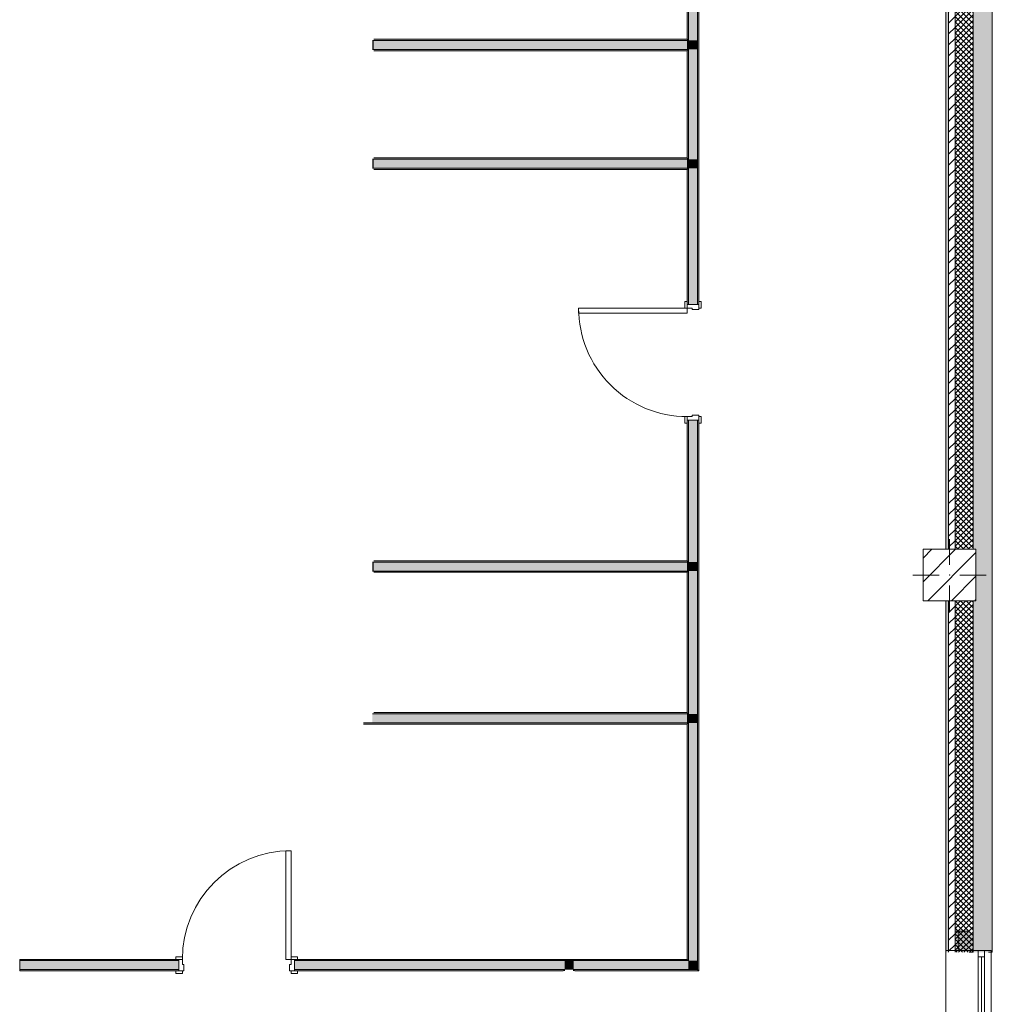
# Model space of a CAD drawing. Header units: millimetres. Extents: x -28277 to 305935, y -19284 to 4746.
# Tile 148 of 256: x 149181 to 156741, y -10370 to -2719. Entities that reach past the tile are written whole.
import ezdxf

# ---------------------------------------------------------------- set-up
doc = ezdxf.new("R2010")
doc.units = ezdxf.units.MM
doc.header["$MEASUREMENT"] = 0
doc.linetypes.add('Wipeout_Contour', pattern=[1000, 0, -1000])
for name, color, linetype in [('10_ESTR_Pilars', 7, 'Continuous'), ('12_FAÇ_Façana', 7, 'Continuous'), ('Puertas Archicad', 7, 'Continuous'), ('Ventanas Archicad', 7, 'Continuous')]:
    doc.layers.add(name, color=color, linetype=linetype)
for name, color, linetype, lineweight in [('10_ESTR_Pilars_Pluma_Nº__20', 1, 'Continuous', 5), ('10_ESTR_Pilars_Pluma_Nº__28', 7, 'Continuous', 20), ('10_ESTR_Pilars_Pluma_Nº__42', 8, 'Continuous', 25), ('12_FAÇ_Façana_Pluma_Nº__2', 8, 'Continuous', 5), ('12_FAÇ_Façana_Pluma_Nº__7', 7, 'Continuous', 5), ('Puertas Archicad_Pluma_Nº__1', 7, 'Continuous', 5), ('Puertas Archicad_Pluma_Nº__7', 7, 'Continuous', 5), ('Ventanas Archicad_Pluma_Nº__7', 7, 'Continuous', 5)]:
    doc.layers.add(name, color=color, linetype=linetype, lineweight=lineweight)
for name, color, linetype, lineweight, true_color in [('12_FAÇ_Façana_Pluma_Nº__102', 7, 'Continuous', 5, 0xcccccc), ('12_FAÇ_Façana_Pluma_Nº__174', 7, 'Continuous', 13, 0xe4ad2c), ('12_FAÇ_Façana_Pluma_Nº__176', 7, 'Continuous', 15, 0x93a0c6), ('12_FAÇ_Façana_Pluma_Nº__43', 7, 'Continuous', 5, 0xa4a4a6), ('Puertas Archicad_Pluma_Nº__3', 7, 'Continuous', 5, 0xa4a4a4), ('Ventanas Archicad_Pluma_Nº__23', 7, 'Continuous', 5, 0xa4a4a6), ('Ventanas Archicad_Pluma_Nº__3', 7, 'Continuous', 5, 0xa4a4a4), ('Ventanas Archicad_Pluma_Nº__43', 7, 'Continuous', 5, 0xa4a4a6)]:
    doc.layers.add(name, color=color, linetype=linetype, lineweight=lineweight, true_color=true_color)
pattern_1 = [(45, (184431.643, 0), (-42.42641, 42.42641), [])]
pattern_2 = [(45, (184431.643, 0), (-21.213203, 21.213203), []), (135, (184431.643, 0), (21.213203, 21.213203), [])]
pattern_3 = [(0, (184431.64, 0), (0, 150), [0, -150])]

# ---------------------------------------------------------------- blocks, each defined once
blk = doc.blocks.new('Muro_70_7', base_point=(156380.8, -9965))
at = {"layer": '12_FAÇ_Façana_Pluma_Nº__102', "linetype": 'Continuous', "lineweight": 0, "true_color": 0xe5e5e5}
for points in [[(156590.8, -1699), (156740.8, -1699), (156733.7, -1689), (156590.8, -1689)], [(156740.8, -1699), (156590.8, -1699), (156590.8, -6834), (156613.8, -6834), (156613.8, -7234), (156590.8, -7234), (156590.8, -9965), (156740.8, -9965)], [(156733.7, -1689), (156740.8, -1699), (156740.8, -1689)]]:
    blk.add_hatch(color=254, dxfattribs=at).paths.add_polyline_path(points)
at = {"layer": '12_FAÇ_Façana_Pluma_Nº__174', "linetype": 'Continuous', "lineweight": 13, "true_color": 0xe4ad2c}
h = blk.add_hatch(dxfattribs=at)
h.set_pattern_fill('SATE_Aislamiento_0007', color=42, style=0, pattern_type=2)
h.set_pattern_definition(pattern_2)
h.paths.add_polyline_path([(156590.8, -1689), (156450.8, -1689), (156450.8, -6834), (156590.8, -6834)])
h = blk.add_hatch(dxfattribs=at)
h.set_pattern_fill('SATE_Aislamiento_0007', color=42, style=0, pattern_type=2)
h.set_pattern_definition(pattern_2)
h.paths.add_polyline_path([(156450.8, -7234), (156450.8, -9965), (156590.8, -9965), (156590.8, -7234)])
at = {"layer": '12_FAÇ_Façana_Pluma_Nº__176', "linetype": 'Continuous', "lineweight": 0, "true_color": 0x495063}
for points in [[(156400.8, -1689), (156380.8, -1689), (156380.8, -6834), (156400.8, -6834)], [(156380.8, -7234), (156380.8, -9965), (156400.8, -9965), (156400.8, -7234)]]:
    blk.add_hatch(color=251, dxfattribs=at).paths.add_polyline_path(points)
at = {"layer": '12_FAÇ_Façana_Pluma_Nº__2', "linetype": 'Continuous', "lineweight": 5}
h = blk.add_hatch(dxfattribs=at)
h.set_pattern_fill('Ceramic_0007', color=8, style=0, pattern_type=2)
h.set_pattern_definition(pattern_1)
h.paths.add_polyline_path([(156450.8, -1689), (156400.8, -1689), (156400.8, -6834), (156450.8, -6834)])
h = blk.add_hatch(dxfattribs=at)
h.set_pattern_fill('Ceramic_0007', color=8, style=0, pattern_type=2)
h.set_pattern_definition(pattern_1)
h.paths.add_polyline_path([(156400.8, -7234), (156400.8, -9965), (156450.8, -9965), (156450.8, -7234)])
at = {"layer": '12_FAÇ_Façana_Pluma_Nº__7', "color": 7, "linetype": 'Continuous', "lineweight": 5}
for p, q in [((156400.8, -1689), (156380.8, -1689)), ((156400.8, -1689), (156400.8, -6834)), ((156450.8, -1689), (156400.8, -1689)), ((156450.8, -1689), (156450.8, -6834)), ((156590.8, -1689), (156450.8, -1689)), ((156590.8, -1689), (156590.8, -1699)), ((156733.7, -1689), (156590.8, -1689)), ((156590.8, -1699), (156590.8, -6834)), ((156400.8, -7234), (156400.8, -9965)), ((156450.8, -7234), (156450.8, -9965)), ((156590.8, -7234), (156590.8, -9965))]:
    blk.add_line(p, q, dxfattribs=at)
at = {"layer": '12_FAÇ_Façana_Pluma_Nº__7', "color": 7, "linetype": 'Continuous', "lineweight": 5, "flags": 128}
for points in [[(156380.8, -1689), (156380.8, -6834)], [(156740.8, -9965), (156740.8, -1699)], [(156380.8, -7234), (156380.8, -9965)], [(156590.8, -9965), (156560.8, -9965)], [(156740.8, -9965), (156710.8, -9965)]]:
    blk.add_lwpolyline(points, dxfattribs=at)
blk = doc.blocks.new('Ventana Vertical Multi-Faja 27_13')
at = {"layer": 'Ventanas Archicad_Pluma_Nº__23', "color": 253, "linetype": 'Continuous', "lineweight": 5, "true_color": 0xa4a4a6}
for p, q in [((-600, 0), (-550, 0)), ((-550, 0), (-550, -50)), ((550, -50), (550, 0)), ((550, 0), (600, 0)), ((-550, -50), (-600, -50)), ((600, -50), (550, -50))]:
    blk.add_line(p, q, dxfattribs=at)
at = {"layer": 'Ventanas Archicad_Pluma_Nº__3', "color": 253, "linetype": 'Continuous', "lineweight": 5, "true_color": 0xa4a4a4}
for p, q in [((-600, 50), (600, 50)), ((-550, 0), (550, 0)), ((-550, -25), (550, -25)), ((550, -50), (-550, -50)), ((-600, -300), (600, -300))]:
    blk.add_line(p, q, dxfattribs=at)
at = {"layer": 'Ventanas Archicad_Pluma_Nº__43', "color": 253, "linetype": 'Continuous', "lineweight": 5, "true_color": 0xa4a4a6}
for p, q in [((-600, -230), (-600, -205)), ((600, -230), (600, -205))]:
    blk.add_line(p, q, dxfattribs=at)
at = {"layer": 'Ventanas Archicad_Pluma_Nº__7', "color": 7, "linetype": 'Continuous', "lineweight": 5}
for p, q in [((-600, 50), (-600, 30)), ((-600, 30), (-600, 0)), ((-600, 30), (-600, 0)), ((-600, 0), (-600, -50)), ((-600, 0), (-600, -50)), ((-600, 0), (-600, -50)), ((-600, 0), (-600, -50)), ((600, 50), (600, 30)), ((600, 30), (600, 0)), ((600, 30), (600, 0)), ((600, 0), (600, -50)), ((600, 0), (600, -50)), ((600, 0), (600, -50)), ((600, 0), (600, -50)), ((-600, -50), (-600, -120)), ((-600, -50), (-600, -120)), ((600, -50), (600, -120)), ((600, -50), (600, -120)), ((-600, -120), (-600, -205)), ((-600, -120), (-600, -205)), ((600, -120), (600, -205)), ((600, -120), (600, -205)), ((-600, -230), (-600, -280)), ((-600, -280), (-600, -300)), ((600, -230), (600, -280)), ((600, -280), (600, -300))]:
    blk.add_line(p, q, dxfattribs=at)
blk = doc.blocks.new('Muro_71_7', base_point=(156380.8, -11151))
at = {"layer": '12_FAÇ_Façana', "linetype": 'Continuous', "lineweight": 0, "true_color": 0x000000}
h = blk.add_hatch(dxfattribs=at)
h.set_pattern_fill('Yeso_0007', color=18, style=0, pattern_type=2)
h.set_pattern_definition(pattern_3)
h.paths.add_polyline_path([(156450.8, -9951), (156475.8, -9951), (156475.8, -9801), (156450.8, -9801)])
h = blk.add_hatch(dxfattribs=at)
h.set_pattern_fill('Yeso_0007', color=18, style=0, pattern_type=2)
h.set_pattern_definition(pattern_3)
h.paths.add_polyline_path([(156450.8, -11151), (156450.8, -11301), (156475.8, -11301), (156475.8, -11151)])
at = {"layer": '12_FAÇ_Façana_Pluma_Nº__102', "linetype": 'Continuous', "lineweight": 0, "true_color": 0xe5e5e5}
for points in [[(156560.8, -9801), (156475.8, -9801), (156475.8, -9951), (156710.8, -9951)], [(156560.8, -11301), (156710.8, -11151), (156475.8, -11151), (156475.8, -11301)]]:
    blk.add_hatch(color=254, dxfattribs=at).paths.add_polyline_path(points)
at = {"layer": '12_FAÇ_Façana_Pluma_Nº__43', "color": 253, "linetype": 'Continuous', "lineweight": 5, "true_color": 0xa4a4a6}
for p, q in [((156450.8, -9801), (156450.8, -9951)), ((156475.8, -9801), (156450.8, -9801)), ((156475.8, -9951), (156475.8, -9801)), ((156450.8, -9951), (156475.8, -9951)), ((156450.8, -11151), (156475.8, -11151)), ((156450.8, -11301), (156450.8, -11151)), ((156475.8, -11151), (156475.8, -11301)), ((156475.8, -11301), (156450.8, -11301))]:
    blk.add_line(p, q, dxfattribs=at)
at = {"layer": '12_FAÇ_Façana_Pluma_Nº__7', "color": 7, "linetype": 'Continuous', "lineweight": 5}
for p, q in [((156560.8, -9801), (156475.8, -9801)), ((156400.8, -9951), (156380.8, -9951)), ((156450.8, -9951), (156400.8, -9951)), ((156560.8, -9951), (156475.8, -9951)), ((156560.8, -9951), (156475.8, -9951)), ((156630.8, -9951), (156560.8, -9951)), ((156630.8, -9951), (156560.8, -9951)), ((156680.8, -9951), (156630.8, -9951)), ((156680.8, -9951), (156630.8, -9951)), ((156710.8, -9951), (156680.8, -9951)), ((156710.8, -9951), (156680.8, -9951)), ((156730.8, -9951), (156710.8, -9951)), ((156400.8, -11151), (156380.8, -11151)), ((156450.8, -11151), (156400.8, -11151)), ((156560.8, -11151), (156475.8, -11151)), ((156560.8, -11151), (156475.8, -11151)), ((156630.8, -11151), (156560.8, -11151)), ((156630.8, -11151), (156560.8, -11151)), ((156680.8, -11151), (156630.8, -11151)), ((156680.8, -11151), (156630.8, -11151)), ((156710.8, -11151), (156680.8, -11151)), ((156710.8, -11151), (156680.8, -11151)), ((156730.8, -11151), (156710.8, -11151)), ((156560.8, -11301), (156475.8, -11301))]:
    blk.add_line(p, q, dxfattribs=at)
at = {"layer": 'Ventanas Archicad', "color": 253, "linetype": 'Continuous', "lineweight": 5, "true_color": 0xa4a4a6, "zscale": 1000, "rotation": 270}
blk.add_blockref('Ventana Vertical Multi-Faja 27_13', (156680.8, -10551), dxfattribs=at)
blk = doc.blocks.new('Puerta 27_7')
at = {"layer": 'Puertas Archicad_Pluma_Nº__1', "color": 7, "linetype": 'Continuous', "lineweight": 5}
for p, q in [((382, 0), (382, 844)), ((382, 844), (422, 844)), ((422, 844), (422, 0)), ((-422, 19), (-472, 19)), ((-472, 19), (-472, 0)), ((-472, 0), (-422, 0)), ((-422, 0), (-450, 0)), ((-450, 0), (-450, -90)), ((-422, 0), (-422, 19)), ((-422, -40), (-422, 0)), ((422, 0), (382, 0)), ((472, 19), (422, 19)), ((422, 19), (422, 0)), ((422, 0), (472, 0)), ((450, 0), (422, 0)), ((422, 0), (422, -40)), ((450, -90), (450, 0)), ((472, 0), (472, 19)), ((-410, -40), (-422, -40)), ((-410, -90), (-410, -40)), ((422, -40), (410, -40)), ((410, -40), (410, -90)), ((-422, -90), (-472, -90)), ((-472, -90), (-472, -109)), ((-472, -109), (-422, -109)), ((-450, -90), (-410, -90)), ((-422, -109), (-422, -90)), ((410, -90), (450, -90)), ((472, -90), (422, -90)), ((422, -90), (422, -109)), ((422, -109), (472, -109)), ((472, -109), (472, -90))]:
    blk.add_line(p, q, dxfattribs=at)
at = {"layer": 'Puertas Archicad_Pluma_Nº__3', "color": 253, "linetype": 'Continuous', "lineweight": 5, "true_color": 0xa4a4a4}
blk.add_arc((422, 0), 844, 90, 180, dxfattribs=at)
at = {"layer": 'Puertas Archicad_Pluma_Nº__7', "color": 7, "linetype": 'Continuous', "lineweight": 5}
for p, q in [((-450, 0), (-472, 0)), ((-450, 0), (-472, 0)), ((-450, -10), (-450, 0)), ((-450, -10), (-450, 0)), ((450, -10), (450, 0)), ((450, -10), (450, 0)), ((450, 0), (472, 0)), ((450, 0), (472, 0)), ((-450, -80), (-450, -10)), ((-450, -80), (-450, -10)), ((450, -80), (450, -10)), ((450, -80), (450, -10)), ((-450, -90), (-472, -90)), ((-450, -90), (-472, -90)), ((-450, -90), (-450, -80)), ((-450, -90), (-450, -80)), ((450, -90), (450, -80)), ((450, -90), (450, -80)), ((450, -90), (472, -90)), ((450, -90), (472, -90))]:
    blk.add_line(p, q, dxfattribs=at)
blk = doc.blocks.new('Puerta 27_8')
at = {"layer": 'Puertas Archicad_Pluma_Nº__1', "color": 7, "linetype": 'Continuous', "lineweight": 5}
for p, q in [((382, 0), (382, 844)), ((382, 844), (422, 844)), ((422, 844), (422, 0)), ((-472, 0), (-472, 19)), ((-472, 19), (-422, 19)), ((-422, 0), (-472, 0)), ((-422, 0), (-450, 0)), ((-450, 0), (-450, -90)), ((-422, 19), (-422, 0)), ((-422, -40), (-422, 0)), ((422, 0), (382, 0)), ((422, 19), (472, 19)), ((422, 0), (422, 19)), ((472, 0), (422, 0)), ((450, 0), (422, 0)), ((422, 0), (422, -40)), ((450, -90), (450, 0)), ((472, 19), (472, 0)), ((-410, -40), (-422, -40)), ((-410, -90), (-410, -40)), ((422, -40), (410, -40)), ((410, -40), (410, -90)), ((-472, -109), (-472, -90)), ((-472, -90), (-422, -90)), ((-422, -109), (-472, -109)), ((-450, -90), (-410, -90)), ((-422, -90), (-422, -109)), ((410, -90), (450, -90)), ((422, -90), (472, -90)), ((422, -109), (422, -90)), ((472, -109), (422, -109)), ((472, -90), (472, -109))]:
    blk.add_line(p, q, dxfattribs=at)
at = {"layer": 'Puertas Archicad_Pluma_Nº__3', "color": 253, "linetype": 'Continuous', "lineweight": 5, "true_color": 0xa4a4a4}
blk.add_arc((422, 0), 844, 90, 180, dxfattribs=at)
at = {"layer": 'Puertas Archicad_Pluma_Nº__7', "color": 7, "linetype": 'Continuous', "lineweight": 5}
for p, q in [((-450, 0), (-472, 0)), ((-450, 0), (-472, 0)), ((-450, 0), (-450, -10)), ((-450, 0), (-450, -10)), ((450, 0), (450, -10)), ((450, 0), (450, -10)), ((450, 0), (472, 0)), ((450, 0), (472, 0)), ((-450, -10), (-450, -80)), ((-450, -10), (-450, -80)), ((450, -10), (450, -80)), ((450, -10), (450, -80)), ((-450, -90), (-472, -90)), ((-450, -90), (-472, -90)), ((-450, -80), (-450, -90)), ((-450, -80), (-450, -90)), ((450, -80), (450, -90)), ((450, -80), (450, -90)), ((450, -90), (472, -90)), ((450, -90), (472, -90))]:
    blk.add_line(p, q, dxfattribs=at)
blk = doc.blocks.new('Muro_96_7', base_point=(154459, -10020.4))
at = {"layer": '12_FAÇ_Façana_Pluma_Nº__102', "linetype": 'Continuous', "lineweight": 0, "true_color": 0xe5e5e5}
for points in [[(154379, 1999.6), (154449, 1999.6), (154449, 2009.6), (154379, 2009.6)], [(154449, 1126), (154449, 1999.6), (154379, 1999.6), (154379, 1126)], [(154379, 1126), (154379, 1056), (154449, 1056), (154449, 1126)], [(154449, 1056), (154379, 1056), (154379, 24.6), (154449, 24.6)], [(154379, -875.4), (154379, -1956.2), (154449, -1956.2), (154449, -875.4)], [(154379, -1956.2), (154379, -2026.2), (154449, -2026.2), (154449, -1956.2)], [(154379, -2026.2), (154379, -2879.7), (154449, -2879.7), (154449, -2026.2)], [(154379, -2879.7), (154379, -2949.7), (154449, -2949.7), (154449, -2879.7)], [(154379, -2949.7), (154379, -3803.1), (154449, -3803.1), (154449, -2949.7)], [(154379, -3803.1), (154379, -3873.1), (154449, -3873.1), (154449, -3803.1)], [(154449, -3873.1), (154379, -3873.1), (154379, -4931.2), (154449, -4931.2)], [(154379, -6932.7), (154449, -6932.7), (154449, -5831.2), (154379, -5831.2)], [(154379, -6932.7), (154379, -7002.7), (154449, -7002.7), (154449, -6932.7)], [(154379, -7002.7), (154379, -8112.7), (154449, -8112.7), (154449, -7002.7)], [(154379, -8112.7), (154379, -8182.7), (154449, -8182.7), (154449, -8112.7)], [(154379, -8182.7), (154379, -10030.4), (154449, -10030.4), (154449, -8182.7)], [(154379, -10030.4), (154379, -10100.4), (154449, -10100.4)], [(154379, -10030.4), (154449, -10100.4), (154449, -10030.4)]]:
    blk.add_hatch(color=254, dxfattribs=at).paths.add_polyline_path(points)
at = {"layer": '12_FAÇ_Façana_Pluma_Nº__176', "linetype": 'Continuous', "lineweight": 0, "true_color": 0x495063}
for points in [[(154379, 1136), (154379, 1999.6), (154369, 1999.6), (154369, 1136)], [(154449, 1999.6), (154449, 24.6), (154459, 24.6), (154459, 1999.6)], [(154369, 1136), (154369, 1126), (154379, 1126), (154379, 1136)], [(154369, 1056), (154369, 1046), (154379, 1046), (154379, 1056)], [(154369, 1046), (154369, 24.6), (154379, 24.6), (154379, 1046)], [(154369, -1946.2), (154379, -1946.2), (154379, -875.4), (154369, -875.4)], [(154459, -875.4), (154449, -875.4), (154449, -4931.2), (154459, -4931.2)], [(154369, -1946.2), (154369, -1956.2), (154379, -1956.2), (154379, -1946.2)], [(154369, -2026.2), (154369, -2036.2), (154379, -2036.2), (154379, -2026.2)], [(154369, -2036.2), (154369, -2869.7), (154379, -2869.7), (154379, -2036.2)], [(154369, -2869.7), (154369, -2879.7), (154379, -2879.7), (154379, -2869.7)], [(154369, -2949.7), (154369, -2959.7), (154379, -2959.7), (154379, -2949.7)], [(154369, -2959.7), (154369, -3793.1), (154379, -3793.1), (154379, -2959.7)], [(154369, -3793.1), (154369, -3803.1), (154379, -3803.1), (154379, -3793.1)], [(154369, -3873.1), (154369, -3883.1), (154379, -3883.1), (154379, -3873.1)], [(154369, -3883.1), (154369, -4931.2), (154379, -4931.2), (154379, -3883.1)], [(154369, -6922.7), (154379, -6922.7), (154379, -5831.2), (154369, -5831.2)], [(154449, -5831.2), (154449, -10100.4), (154459, -10100.4), (154459, -5831.2)], [(154369, -6922.7), (154369, -6932.7), (154379, -6932.7), (154379, -6922.7)], [(154369, -7002.7), (154369, -7012.7), (154379, -7012.7), (154379, -7002.7)], [(154369, -7012.7), (154369, -8102.7), (154379, -8102.7), (154379, -7012.7)], [(154369, -8102.7), (154369, -8112.7), (154379, -8112.7), (154379, -8102.7)], [(154369, -8182.7), (154369, -8192.7), (154379, -8192.7), (154379, -8182.7)], [(154369, -8192.7), (154369, -10020.4), (154379, -10020.4), (154379, -8192.7)], [(154369, -10020.4), (154369, -10030.4), (154379, -10030.4)], [(154369, -10020.4), (154379, -10030.4), (154379, -10020.4)], [(154449, -10100.4), (154449, -10110.4), (154459, -10110.4)], [(154449, -10100.4), (154459, -10110.4), (154459, -10100.4)]]:
    blk.add_hatch(color=251, dxfattribs=at).paths.add_polyline_path(points)
at = {"layer": '12_FAÇ_Façana_Pluma_Nº__7', "color": 7, "linetype": 'Continuous', "lineweight": 5}
for p, q in [((154379, 2009.6), (154379, 1999.6)), ((154379, 1999.6), (154379, 1126)), ((154449, 1999.6), (154449, 2009.6)), ((154449, 1126), (154449, 1999.6)), ((154379, 1126), (154369, 1126)), ((154449, 1056), (154449, 1126)), ((154369, 1056), (154379, 1056)), ((154379, 1056), (154379, 24.6)), ((154449, 24.6), (154449, 1056)), ((154369, 24.6), (154369, 46.6)), ((154379, 24.6), (154369, 24.6)), ((154449, 24.6), (154379, 24.6)), ((154459, 24.6), (154449, 24.6)), ((154459, 24.6), (154459, 46.6)), ((154369, -875.4), (154369, -897.4)), ((154379, -875.4), (154369, -875.4)), ((154379, -875.4), (154379, -1956.2)), ((154449, -875.4), (154379, -875.4)), ((154449, -1956.2), (154449, -875.4)), ((154459, -875.4), (154449, -875.4)), ((154459, -875.4), (154459, -897.4)), ((154379, -1956.2), (154369, -1956.2)), ((154449, -2026.2), (154449, -1956.2)), ((154369, -2026.2), (154379, -2026.2)), ((154379, -2026.2), (154379, -2879.7)), ((154449, -2879.7), (154449, -2026.2)), ((154379, -2879.7), (154369, -2879.7)), ((154449, -2949.7), (154449, -2879.7)), ((154369, -2949.7), (154379, -2949.7)), ((154379, -2949.7), (154379, -3803.1)), ((154449, -3803.1), (154449, -2949.7)), ((154379, -3803.1), (154369, -3803.1)), ((154449, -3873.1), (154449, -3803.1)), ((154369, -3873.1), (154379, -3873.1)), ((154379, -3873.1), (154379, -4931.2)), ((154449, -4931.2), (154449, -3873.1)), ((154369, -4931.2), (154369, -4909.2)), ((154369, -4931.2), (154379, -4931.2)), ((154379, -4931.2), (154449, -4931.2)), ((154449, -4931.2), (154459, -4931.2)), ((154459, -4931.2), (154459, -4909.2)), ((154369, -5831.2), (154369, -5853.2)), ((154369, -5831.2), (154379, -5831.2)), ((154379, -5831.2), (154379, -6932.7)), ((154379, -5831.2), (154449, -5831.2)), ((154449, -6932.7), (154449, -5831.2)), ((154449, -5831.2), (154459, -5831.2)), ((154459, -5831.2), (154459, -5853.2)), ((154379, -6932.7), (154369, -6932.7)), ((154449, -7002.7), (154449, -6932.7)), ((154369, -7002.7), (154379, -7002.7)), ((154379, -7002.7), (154379, -8112.7)), ((154449, -8112.7), (154449, -7002.7)), ((154379, -8112.7), (154369, -8112.7)), ((154369, -8182.7), (154379, -8182.7)), ((154379, -8182.7), (154379, -10030.4)), ((154449, -8182.7), (154449, -8112.7)), ((154449, -10030.4), (154449, -8182.7)), ((154369, -10030.4), (154379, -10030.4)), ((154449, -10100.4), (154449, -10030.4)), ((154379, -10100.4), (154449, -10100.4))]:
    blk.add_line(p, q, dxfattribs=at)
at = {"layer": '12_FAÇ_Façana_Pluma_Nº__7', "color": 7, "linetype": 'Continuous', "lineweight": 5, "flags": 128}
for points in [[(154369, 1999.6), (154369, 1136)], [(154459, 24.6), (154459, 1999.6)], [(154369, 1046), (154369, 24.6)], [(154369, -875.4), (154369, -1946.2)], [(154459, -4931.2), (154459, -875.4)], [(154369, -2036.2), (154369, -2869.7)], [(154369, -2959.7), (154369, -3793.1)], [(154369, -3883.1), (154369, -4931.2)], [(154369, -5831.2), (154369, -6922.7)], [(154459, -10110.4), (154459, -5831.2)], [(154369, -7012.7), (154369, -8102.7)], [(154369, -8192.7), (154369, -10020.4)], [(154459, -10110.4), (154449, -10110.4)]]:
    blk.add_lwpolyline(points, dxfattribs=at)
at = {"layer": 'Puertas Archicad', "color": 253, "linetype": 'Continuous', "lineweight": 5, "true_color": 0xa4a4a6, "xscale": -1, "zscale": 1000, "rotation": 89.99999999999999}
blk.add_blockref('Puerta 27_7', (154369, -425.4), dxfattribs=at)
at = {"layer": 'Puertas Archicad', "color": 253, "linetype": 'Continuous', "lineweight": 5, "true_color": 0xa4a4a6, "zscale": 1000, "rotation": 89.99999999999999}
blk.add_blockref('Puerta 27_8', (154369, -5381.2), dxfattribs=at)
blk = doc.blocks.new('Puerta 27_10')
at = {"layer": 'Puertas Archicad_Pluma_Nº__1', "color": 7, "linetype": 'Continuous', "lineweight": 5}
for p, q in [((382, 0), (382, 844)), ((382, 844), (422, 844)), ((422, 844), (422, 0)), ((-472, 0), (-472, 19)), ((-472, 19), (-422, 19)), ((-422, 0), (-472, 0)), ((-422, 0), (-450, 0)), ((-450, 0), (-450, -90)), ((-422, 19), (-422, 0)), ((-422, -40), (-422, 0)), ((422, 0), (382, 0)), ((422, 19), (472, 19)), ((422, 0), (422, 19)), ((472, 0), (422, 0)), ((450, 0), (422, 0)), ((422, 0), (422, -40)), ((450, -90), (450, 0)), ((472, 19), (472, 0)), ((-410, -40), (-422, -40)), ((-410, -90), (-410, -40)), ((422, -40), (410, -40)), ((410, -40), (410, -90)), ((-472, -109), (-472, -90)), ((-472, -90), (-422, -90)), ((-422, -109), (-472, -109)), ((-450, -90), (-410, -90)), ((-422, -90), (-422, -109)), ((410, -90), (450, -90)), ((422, -90), (472, -90)), ((422, -109), (422, -90)), ((472, -109), (422, -109)), ((472, -90), (472, -109))]:
    blk.add_line(p, q, dxfattribs=at)
at = {"layer": 'Puertas Archicad_Pluma_Nº__3', "color": 253, "linetype": 'Continuous', "lineweight": 5, "true_color": 0xa4a4a4}
blk.add_arc((422, 0), 844, 90, 180, dxfattribs=at)
at = {"layer": 'Puertas Archicad_Pluma_Nº__7', "color": 7, "linetype": 'Continuous', "lineweight": 5}
for p, q in [((-450, 0), (-472, 0)), ((-450, 0), (-472, 0)), ((-450, 0), (-450, -10)), ((-450, 0), (-450, -10)), ((450, 0), (450, -10)), ((450, 0), (450, -10)), ((450, 0), (472, 0)), ((450, 0), (472, 0)), ((-450, -10), (-450, -80)), ((-450, -10), (-450, -80)), ((450, -10), (450, -80)), ((450, -10), (450, -80)), ((-450, -90), (-472, -90)), ((-450, -90), (-472, -90)), ((-450, -80), (-450, -90)), ((-450, -80), (-450, -90)), ((450, -80), (450, -90)), ((450, -80), (450, -90)), ((450, -90), (472, -90)), ((450, -90), (472, -90))]:
    blk.add_line(p, q, dxfattribs=at)
blk = doc.blocks.new('Muro_98_7', base_point=(154459, -10020.4))
at = {"layer": '12_FAÇ_Façana_Pluma_Nº__102', "linetype": 'Continuous', "lineweight": 0, "true_color": 0xe5e5e5}
for points in [[(149181.1, -10030.4), (149181.1, -10100.4), (150417.9, -10100.4), (150417.9, -10030.4)], [(153415.8, -10030.4), (151317.9, -10030.4), (151317.9, -10100.4), (153415.8, -10100.4)], [(153415.8, -10100.4), (153485.8, -10100.4), (153485.8, -10030.4), (153415.8, -10030.4)], [(154379, -10030.4), (153485.8, -10030.4), (153485.8, -10100.4), (154379, -10100.4)]]:
    blk.add_hatch(color=254, dxfattribs=at).paths.add_polyline_path(points)
at = {"layer": '12_FAÇ_Façana_Pluma_Nº__176', "linetype": 'Continuous', "lineweight": 0, "true_color": 0x495063}
for points in [[(149181.1, -10020.4), (149181.1, -10030.4), (150417.9, -10030.4), (150417.9, -10020.4)], [(151317.9, -10030.4), (154369, -10030.4), (154369, -10020.4), (151317.9, -10020.4)], [(149181.1, -10100.4), (149181.1, -10110.4), (150417.9, -10110.4), (150417.9, -10100.4)], [(151317.9, -10100.4), (151317.9, -10110.4), (153405.8, -10110.4), (153405.8, -10100.4)], [(153405.8, -10110.4), (153415.8, -10110.4), (153415.8, -10100.4), (153405.8, -10100.4)], [(153485.8, -10110.4), (153495.8, -10110.4), (153495.8, -10100.4), (153485.8, -10100.4)], [(154449, -10100.4), (153495.8, -10100.4), (153495.8, -10110.4), (154449, -10110.4)]]:
    blk.add_hatch(color=251, dxfattribs=at).paths.add_polyline_path(points)
at = {"layer": '12_FAÇ_Façana_Pluma_Nº__7', "color": 7, "linetype": 'Continuous', "lineweight": 5}
for p, q in [((150417.9, -10020.4), (150395.9, -10020.4)), ((150417.9, -10020.4), (150417.9, -10030.4)), ((151317.9, -10020.4), (151339.9, -10020.4)), ((151317.9, -10020.4), (151317.9, -10030.4)), ((150417.9, -10030.4), (149181.1, -10030.4)), ((150417.9, -10030.4), (150417.9, -10100.4)), ((153415.8, -10030.4), (151317.9, -10030.4)), ((151317.9, -10030.4), (151317.9, -10100.4)), ((153485.8, -10030.4), (153415.8, -10030.4)), ((154369, -10030.4), (153485.8, -10030.4)), ((154369, -10030.4), (154379, -10030.4)), ((149181.1, -10100.4), (150417.9, -10100.4)), ((150417.9, -10110.4), (150395.9, -10110.4)), ((150417.9, -10100.4), (150417.9, -10110.4)), ((151317.9, -10100.4), (153415.8, -10100.4)), ((151317.9, -10100.4), (151317.9, -10110.4)), ((151317.9, -10110.4), (151339.9, -10110.4)), ((153415.8, -10100.4), (153415.8, -10110.4)), ((153485.8, -10110.4), (153485.8, -10100.4)), ((153485.8, -10100.4), (154379, -10100.4)), ((154379, -10100.4), (154449, -10100.4))]:
    blk.add_line(p, q, dxfattribs=at)
at = {"layer": '12_FAÇ_Façana_Pluma_Nº__7', "color": 7, "linetype": 'Continuous', "lineweight": 5, "flags": 128}
for points in [[(150417.9, -10020.4), (149181.1, -10020.4)], [(149181.1, -10020.4), (149181.1, -10030.4)], [(154369, -10020.4), (151317.9, -10020.4)], [(149181.1, -10030.4), (149181.1, -10100.4)], [(149181.1, -10100.4), (149181.1, -10110.4)], [(149181.1, -10110.4), (150417.9, -10110.4)], [(151317.9, -10110.4), (153405.8, -10110.4)], [(153495.8, -10110.4), (154449, -10110.4)]]:
    blk.add_lwpolyline(points, dxfattribs=at)
at = {"layer": 'Puertas Archicad', "color": 253, "linetype": 'Continuous', "lineweight": 5, "true_color": 0xa4a4a6, "zscale": 1000}
blk.add_blockref('Puerta 27_10', (150867.9, -10020.4), dxfattribs=at)
blk = doc.blocks.new('Muro_101_7', base_point=(154459, -8102.7))
at = {"layer": '12_FAÇ_Façana_Pluma_Nº__102', "linetype": 'Continuous', "lineweight": 0, "true_color": 0xe5e5e5}
for points in [[(151923, -8112.7), (151923, -8182.7), (154369, -8182.7), (154369, -8112.7)], [(154369, -8112.7), (154369, -8182.7), (154379, -8182.7), (154379, -8112.7)]]:
    blk.add_hatch(color=254, dxfattribs=at).paths.add_polyline_path(points)
at = {"layer": '12_FAÇ_Façana_Pluma_Nº__176', "linetype": 'Continuous', "lineweight": 0, "true_color": 0x495063}
for points in [[(151933, -8112.7), (154369, -8112.7), (154369, -8102.7), (151933, -8102.7)], [(151853, -8192.7), (154369, -8192.7), (154369, -8182.7), (151853, -8182.7)]]:
    blk.add_hatch(color=251, dxfattribs=at).paths.add_polyline_path(points)
at = {"layer": '12_FAÇ_Façana_Pluma_Nº__7', "color": 7, "linetype": 'Continuous', "lineweight": 5}
for p, q in [((151853, -8182.7), (151923, -8182.7)), ((151923, -8112.7), (151933, -8112.7)), ((151923, -8182.7), (154369, -8182.7)), ((154369, -8112.7), (151933, -8112.7)), ((154379, -8112.7), (154369, -8112.7)), ((154369, -8182.7), (154379, -8182.7))]:
    blk.add_line(p, q, dxfattribs=at)
at = {"layer": '12_FAÇ_Façana_Pluma_Nº__7', "color": 7, "linetype": 'Continuous', "lineweight": 5, "flags": 128}
for points in [[(154369, -8102.7), (151933, -8102.7)], [(151853, -8192.7), (154369, -8192.7)]]:
    blk.add_lwpolyline(points, dxfattribs=at)
blk = doc.blocks.new('Muro_102_7', base_point=(154459, -6922.7))
at = {"layer": '12_FAÇ_Façana_Pluma_Nº__102', "linetype": 'Continuous', "lineweight": 0, "true_color": 0xe5e5e5}
for points in [[(151923, -6932.7), (151923, -7002.7), (151933, -7002.7), (151933, -6932.7)], [(154369, -6932.7), (151933, -6932.7), (151933, -7002.7), (154369, -7002.7)], [(154369, -6932.7), (154369, -7002.7), (154379, -7002.7), (154379, -6932.7)]]:
    blk.add_hatch(color=254, dxfattribs=at).paths.add_polyline_path(points)
at = {"layer": '12_FAÇ_Façana_Pluma_Nº__176', "linetype": 'Continuous', "lineweight": 0, "true_color": 0x495063}
for points in [[(154369, -6922.7), (151933, -6922.7), (151933, -6932.7), (154369, -6932.7)], [(151933, -7012.7), (154369, -7012.7), (154369, -7002.7), (151933, -7002.7)]]:
    blk.add_hatch(color=251, dxfattribs=at).paths.add_polyline_path(points)
at = {"layer": '12_FAÇ_Façana_Pluma_Nº__7', "color": 7, "linetype": 'Continuous', "lineweight": 5}
for p, q in [((151933, -6932.7), (151923, -6932.7)), ((154369, -6932.7), (151933, -6932.7)), ((154379, -6932.7), (154369, -6932.7)), ((151923, -7002.7), (151933, -7002.7)), ((151933, -7002.7), (154369, -7002.7)), ((154369, -7002.7), (154379, -7002.7))]:
    blk.add_line(p, q, dxfattribs=at)
at = {"layer": '12_FAÇ_Façana_Pluma_Nº__7', "color": 7, "linetype": 'Continuous', "lineweight": 5, "flags": 128}
for points in [[(154369, -6922.7), (151933, -6922.7)], [(151933, -7012.7), (154369, -7012.7)]]:
    blk.add_lwpolyline(points, dxfattribs=at)
blk = doc.blocks.new('Muro_103_7', base_point=(154459, -3793.1))
at = {"layer": '12_FAÇ_Façana_Pluma_Nº__102', "linetype": 'Continuous', "lineweight": 0, "true_color": 0xe5e5e5}
for points in [[(151923, -3803.1), (151923, -3873.1), (151933, -3873.1), (151933, -3803.1)], [(154369, -3803.1), (151933, -3803.1), (151933, -3873.1), (154369, -3873.1)], [(154369, -3803.1), (154369, -3873.1), (154379, -3873.1), (154379, -3803.1)]]:
    blk.add_hatch(color=254, dxfattribs=at).paths.add_polyline_path(points)
at = {"layer": '12_FAÇ_Façana_Pluma_Nº__176', "linetype": 'Continuous', "lineweight": 0, "true_color": 0x495063}
for points in [[(154369, -3793.1), (151933, -3793.1), (151933, -3803.1), (154369, -3803.1)], [(151933, -3883.1), (154369, -3883.1), (154369, -3873.1), (151933, -3873.1)]]:
    blk.add_hatch(color=251, dxfattribs=at).paths.add_polyline_path(points)
at = {"layer": '12_FAÇ_Façana_Pluma_Nº__7', "color": 7, "linetype": 'Continuous', "lineweight": 5}
for p, q in [((151933, -3803.1), (151923, -3803.1)), ((154369, -3803.1), (151933, -3803.1)), ((154379, -3803.1), (154369, -3803.1)), ((151923, -3873.1), (151933, -3873.1)), ((151933, -3873.1), (154369, -3873.1)), ((154369, -3873.1), (154379, -3873.1))]:
    blk.add_line(p, q, dxfattribs=at)
at = {"layer": '12_FAÇ_Façana_Pluma_Nº__7', "color": 7, "linetype": 'Continuous', "lineweight": 5, "flags": 128}
for points in [[(154369, -3793.1), (151933, -3793.1)], [(151933, -3883.1), (154369, -3883.1)]]:
    blk.add_lwpolyline(points, dxfattribs=at)
blk = doc.blocks.new('Muro_104_7', base_point=(154459, -2869.7))
at = {"layer": '12_FAÇ_Façana_Pluma_Nº__102', "linetype": 'Continuous', "lineweight": 0, "true_color": 0xe5e5e5}
for points in [[(151923, -2879.7), (151923, -2949.7), (151933, -2949.7), (151933, -2879.7)], [(154369, -2879.7), (151933, -2879.7), (151933, -2949.7), (154369, -2949.7)], [(154369, -2879.7), (154369, -2949.7), (154379, -2949.7), (154379, -2879.7)]]:
    blk.add_hatch(color=254, dxfattribs=at).paths.add_polyline_path(points)
at = {"layer": '12_FAÇ_Façana_Pluma_Nº__176', "linetype": 'Continuous', "lineweight": 0, "true_color": 0x495063}
for points in [[(154369, -2869.7), (151933, -2869.7), (151933, -2879.7), (154369, -2879.7)], [(151933, -2959.7), (154369, -2959.7), (154369, -2949.7), (151933, -2949.7)]]:
    blk.add_hatch(color=251, dxfattribs=at).paths.add_polyline_path(points)
at = {"layer": '12_FAÇ_Façana_Pluma_Nº__7', "color": 7, "linetype": 'Continuous', "lineweight": 5}
for p, q in [((151933, -2879.7), (151923, -2879.7)), ((154369, -2879.7), (151933, -2879.7)), ((154379, -2879.7), (154369, -2879.7)), ((151923, -2949.7), (151933, -2949.7)), ((151933, -2949.7), (154369, -2949.7)), ((154369, -2949.7), (154379, -2949.7))]:
    blk.add_line(p, q, dxfattribs=at)
at = {"layer": '12_FAÇ_Façana_Pluma_Nº__7', "color": 7, "linetype": 'Continuous', "lineweight": 5, "flags": 128}
for points in [[(154369, -2869.7), (151933, -2869.7)], [(151933, -2959.7), (154369, -2959.7)]]:
    blk.add_lwpolyline(points, dxfattribs=at)
blk = doc.blocks.new('Pilar_27_7', base_point=(156408.5, -7034))
at = {"color": 254, "linetype": 'Wipeout_Contour', "lineweight": 0, "ltscale": 626266.983771}
blk.add_wipeout([(156203.3, -7234), (156613.8, -7234), (156613.8, -6834), (156203.3, -6834)], dxfattribs=at).dxf.layer = '10_ESTR_Pilars'
at = {"layer": '10_ESTR_Pilars_Pluma_Nº__42', "linetype": 'Continuous', "lineweight": 25}
h = blk.add_hatch(dxfattribs=at)
h.set_pattern_fill('00_GCT_trama_45º_e1_400__03', color=8, style=0, pattern_type=2)
h.set_pattern_definition([(45, (184431.64, 0), (-91.9239, 91.9239), [])])
h.paths.add_polyline_path([(156203.3, -7234), (156613.8, -7234), (156613.8, -6834), (156203.3, -6834)])
at = {"layer": '10_ESTR_Pilars_Pluma_Nº__20', "color": 1, "linetype": 'Continuous', "lineweight": 5}
for p, q in [((156408.5, -6954), (156408.5, -6754)), ((156328.5, -7034), (156123.3, -7034)), ((156488.5, -7034), (156693.8, -7034)), ((156408.5, -7114), (156408.5, -7314))]:
    blk.add_line(p, q, dxfattribs=at)
blk.add_point((156408.5, -7034), dxfattribs=at)
at = {"layer": '10_ESTR_Pilars_Pluma_Nº__28', "color": 7, "linetype": 'Continuous', "lineweight": 20, "flags": 128}
blk.add_lwpolyline([(156203.3, -7234), (156613.8, -7234), (156613.8, -6834), (156203.3, -6834)], close=True, dxfattribs=at)

msp = doc.modelspace()

# ---------------------------------------------------------------- block references
at = {"layer": '12_FAÇ_Façana', "color": 7, "lineweight": 20}
for name, p in [('Muro_96_7', (154458.967, -10020.408)), ('Muro_70_7', (156380.795, -9964.976)), ('Muro_104_7', (154458.967, -2869.661)), ('Muro_103_7', (154458.967, -3793.139)), ('Muro_102_7', (154458.967, -6922.703)), ('Muro_101_7', (154458.967, -8102.703)), ('Muro_98_7', (154458.967, -10020.408)), ('Muro_71_7', (156380.795, -11150.976))]:
    msp.add_blockref(name, p, dxfattribs=at)

# ---------------------------------------------------------------- next in the draw order: block references
at = {"layer": '10_ESTR_Pilars', "color": 7, "lineweight": 20}
msp.add_blockref('Pilar_27_7', (156408.533, -7033.976), dxfattribs=at)

doc.saveas('drawing.dxf')
